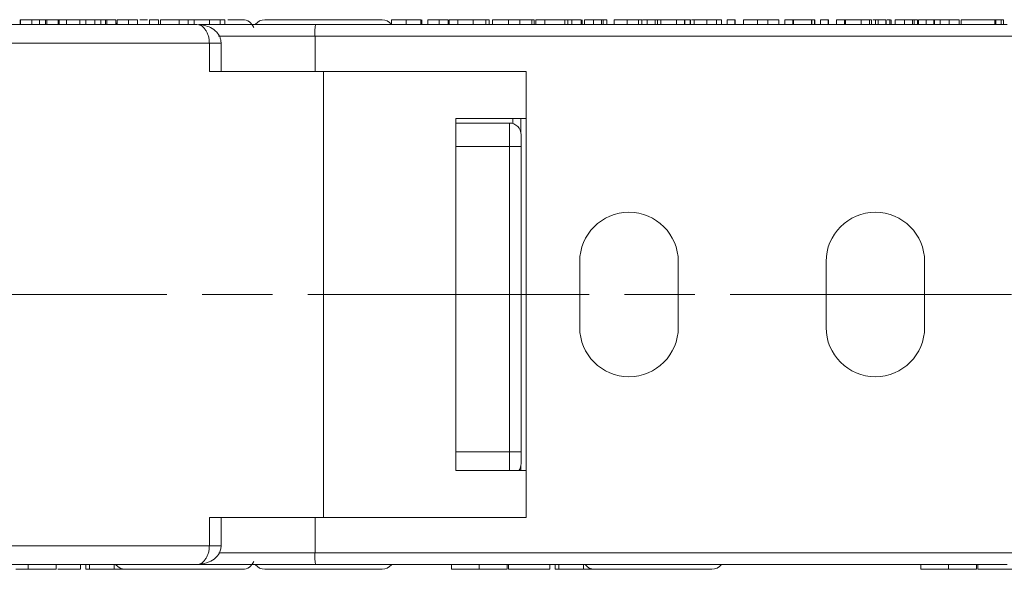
# Model space of a CAD drawing. Header units: millimetres. Extents: x 3075 to 3577, y -362 to -10.
# Tile 4 of 30: x 3302 to 3344, y -265 to -242. Entities that reach past the tile are written whole.
import ezdxf

# ---------------------------------------------------------------- set-up
doc = ezdxf.new("R2010")
doc.units = ezdxf.units.MM
doc.linetypes.add('ACAD_ISO08W100', pattern=[36, 24, -3, 6, -3])
doc.linetypes.add('CENTER', pattern=[0.6, 0.375, -0.075, 0.075, -0.075])
doc.layers.add('中心线', color=1, linetype='CENTER', lineweight=25)

msp = doc.modelspace()

# ---------------------------------------------------------------- linework, layer by layer
at = {"color": 7, "linetype": 'Continuous', "lineweight": 15}
for p, q in [((3302.311, -241.776), (3302.311, -241.576)), ((3302.332, -241.576), (3302.311, -241.576)), ((3302.332, -241.776), (3302.332, -241.576)), ((3302.813, -241.576), (3302.332, -241.576)), ((3302.813, -241.776), (3302.813, -241.576)), ((3303.285, -241.576), (3302.907, -241.576)), ((3303.131, -241.776), (3303.131, -241.576)), ((3303.389, -241.776), (3303.389, -241.576)), ((3303.454, -241.776), (3303.454, -241.576)), ((3303.454, -241.576), (3303.935, -241.576)), ((3303.976, -241.576), (3303.935, -241.576)), ((3303.935, -241.776), (3303.935, -241.576)), ((3303.976, -241.576), (3304.285, -241.576)), ((3303.976, -241.576), (3303.976, -241.776)), ((3304.285, -241.776), (3304.285, -241.576)), ((3305.103, -241.576), (3304.675, -241.576)), ((3304.848, -241.776), (3304.848, -241.576)), ((3305.103, -241.776), (3305.103, -241.576)), ((3305.488, -241.576), (3305.103, -241.576)), ((3305.488, -241.776), (3305.488, -241.576)), ((3305.759, -241.576), (3305.693, -241.576)), ((3305.743, -241.776), (3305.743, -241.576)), ((3305.949, -241.776), (3305.949, -241.576)), ((3306.001, -241.776), (3306.001, -241.576)), ((3306.385, -241.576), (3306.001, -241.576)), ((3306.385, -241.776), (3306.385, -241.576)), ((3306.442, -241.776), (3306.442, -241.576)), ((3306.836, -241.576), (3306.79, -241.576)), ((3306.929, -241.776), (3306.929, -241.576)), ((3306.929, -241.576), (3307.313, -241.576)), ((3307.313, -241.776), (3307.313, -241.576)), ((3308.21, -241.576), (3307.825, -241.576)), ((3307.825, -241.776), (3307.825, -241.576)), ((3308.21, -241.576), (3308.21, -241.776)), ((3308.285, -241.776), (3308.285, -241.576)), ((3309.08, -241.576), (3308.285, -241.576)), ((3309.08, -241.776), (3309.08, -241.576)), ((3309.465, -241.576), (3309.08, -241.576)), ((3309.465, -241.576), (3309.465, -241.776)), ((3309.721, -241.576), (3309.465, -241.576)), ((3309.721, -241.776), (3309.721, -241.576)), ((3310.374, -241.776), (3310.374, -241.576)), ((3310.83, -241.776), (3310.83, -241.576)), ((3311.028, -241.776), (3311.028, -241.576)), ((3318.141, -241.776), (3318.141, -241.576)), ((3318.759, -241.776), (3318.759, -241.576)), ((3319.379, -241.776), (3319.379, -241.576)), ((3319.401, -241.576), (3319.379, -241.576)), ((3319.423, -241.776), (3319.423, -241.576)), ((3319.678, -241.776), (3319.678, -241.576)), ((3320.165, -241.776), (3320.165, -241.576)), ((3320.165, -241.576), (3320.55, -241.576)), ((3320.55, -241.776), (3320.55, -241.576)), ((3320.592, -241.776), (3320.592, -241.576)), ((3320.959, -241.776), (3320.959, -241.576)), ((3321.427, -241.576), (3321.364, -241.576)), ((3321.614, -241.576), (3321.614, -241.776)), ((3322.151, -241.776), (3322.151, -241.576)), ((3322.292, -241.776), (3322.292, -241.576)), ((3322.445, -241.576), (3322.445, -241.776)), ((3322.445, -241.576), (3323.122, -241.576)), ((3323.122, -241.776), (3323.122, -241.576)), ((3324.051, -241.576), (3323.469, -241.576)), ((3323.607, -241.776), (3323.607, -241.576)), ((3324.211, -241.576), (3324.051, -241.576)), ((3324.112, -241.776), (3324.112, -241.576)), ((3324.211, -241.776), (3324.211, -241.576)), ((3324.675, -241.576), (3324.29, -241.576)), ((3324.29, -241.776), (3324.29, -241.576)), ((3324.675, -241.576), (3324.675, -241.776)), ((3325.521, -241.576), (3324.675, -241.576)), ((3325.521, -241.776), (3325.521, -241.576)), ((3325.649, -241.576), (3325.521, -241.576)), ((3325.649, -241.776), (3325.649, -241.576)), ((3325.827, -241.576), (3325.649, -241.576)), ((3325.827, -241.776), (3325.827, -241.576)), ((3326.212, -241.576), (3325.827, -241.576)), ((3326.212, -241.576), (3326.212, -241.776)), ((3326.258, -241.776), (3326.258, -241.576)), ((3326.356, -241.576), (3326.356, -241.776)), ((3326.751, -241.576), (3326.751, -241.776)), ((3327.084, -241.576), (3326.751, -241.576)), ((3327.084, -241.576), (3327.084, -241.776)), ((3327.158, -241.576), (3327.084, -241.576)), ((3327.158, -241.576), (3327.158, -241.776)), ((3327.158, -241.576), (3327.313, -241.576)), ((3327.313, -241.776), (3327.313, -241.576)), ((3327.618, -241.576), (3327.618, -241.776)), ((3328.174, -241.576), (3328.174, -241.776)), ((3328.658, -241.776), (3328.658, -241.576)), ((3328.8, -241.776), (3328.8, -241.576)), ((3328.8, -241.576), (3328.8, -241.776)), ((3329.032, -241.576), (3328.839, -241.576)), ((3329.032, -241.576), (3329.032, -241.776)), ((3329.365, -241.576), (3329.032, -241.576)), ((3329.365, -241.576), (3329.365, -241.776)), ((3329.379, -241.576), (3329.365, -241.576)), ((3329.379, -241.776), (3329.379, -241.576)), ((3329.465, -241.576), (3329.379, -241.576)), ((3329.465, -241.576), (3329.465, -241.776)), ((3329.61, -241.576), (3329.465, -241.576)), ((3329.61, -241.576), (3329.61, -241.776)), ((3330.287, -241.576), (3329.61, -241.576)), ((3330.287, -241.576), (3330.287, -241.776)), ((3330.62, -241.576), (3330.287, -241.576)), ((3330.62, -241.576), (3330.62, -241.776)), ((3330.635, -241.576), (3330.62, -241.576)), ((3330.635, -241.776), (3330.635, -241.576)), ((3330.866, -241.576), (3330.635, -241.576)), ((3330.866, -241.576), (3330.866, -241.776)), ((3330.878, -241.576), (3330.866, -241.576)), ((3330.878, -241.576), (3330.878, -241.776)), ((3331.028, -241.776), (3331.028, -241.576)), ((3331.038, -241.576), (3331.038, -241.776)), ((3331.58, -241.576), (3331.58, -241.776)), ((3331.99, -241.576), (3331.99, -241.776)), ((3332.194, -241.576), (3332.194, -241.776)), ((3332.196, -241.776), (3332.196, -241.576)), ((3332.439, -241.576), (3332.439, -241.776)), ((3332.773, -241.576), (3332.439, -241.576)), ((3332.773, -241.576), (3332.773, -241.776)), ((3332.787, -241.576), (3332.773, -241.576)), ((3332.787, -241.776), (3332.787, -241.576)), ((3333.131, -241.576), (3333.131, -241.776)), ((3333.131, -241.576), (3333.735, -241.576)), ((3333.735, -241.776), (3333.735, -241.576)), ((3334.168, -241.576), (3334.168, -241.776)), ((3334.639, -241.776), (3334.639, -241.576)), ((3334.639, -241.576), (3334.639, -241.776)), ((3334.899, -241.576), (3334.899, -241.776)), ((3335.232, -241.576), (3334.899, -241.576)), ((3335.232, -241.576), (3335.232, -241.776)), ((3335.264, -241.576), (3335.232, -241.576)), ((3335.264, -241.776), (3335.264, -241.576)), ((3336.032, -241.576), (3335.264, -241.576)), ((3336.032, -241.576), (3336.032, -241.776)), ((3336.045, -241.576), (3336.032, -241.576)), ((3336.045, -241.576), (3336.045, -241.776)), ((3336.165, -241.576), (3336.045, -241.576)), ((3336.165, -241.576), (3336.165, -241.776)), ((3336.178, -241.576), (3336.165, -241.576)), ((3336.178, -241.576), (3336.178, -241.776)), ((3336.411, -241.576), (3336.411, -241.776)), ((3336.744, -241.576), (3336.411, -241.576)), ((3336.744, -241.576), (3336.744, -241.776)), ((3336.758, -241.576), (3336.744, -241.576)), ((3336.758, -241.776), (3336.758, -241.576)), ((3337.103, -241.576), (3337.103, -241.776)), ((3337.436, -241.576), (3337.103, -241.576)), ((3337.436, -241.576), (3337.436, -241.776)), ((3337.485, -241.576), (3337.436, -241.576)), ((3337.485, -241.776), (3337.485, -241.576)), ((3338.152, -241.576), (3337.485, -241.576)), ((3338.152, -241.576), (3338.152, -241.776)), ((3338.512, -241.576), (3338.152, -241.576)), ((3338.512, -241.576), (3338.512, -241.776)), ((3338.586, -241.576), (3338.512, -241.576)), ((3338.586, -241.576), (3338.586, -241.776)), ((3338.759, -241.576), (3338.653, -241.576)), ((3338.759, -241.776), (3338.759, -241.576)), ((3338.871, -241.576), (3338.759, -241.576)), ((3338.871, -241.576), (3338.871, -241.776)), ((3339.204, -241.576), (3338.871, -241.576)), ((3339.204, -241.576), (3339.204, -241.776)), ((3339.218, -241.576), (3339.204, -241.576)), ((3339.218, -241.776), (3339.218, -241.576)), ((3339.379, -241.776), (3339.379, -241.576)), ((3339.401, -241.576), (3339.379, -241.576)), ((3339.423, -241.776), (3339.423, -241.576)), ((3339.604, -241.576), (3339.604, -241.776)), ((3339.998, -241.576), (3339.998, -241.776)), ((3340.332, -241.576), (3339.998, -241.576)), ((3340.332, -241.576), (3340.332, -241.776)), ((3340.405, -241.576), (3340.332, -241.576)), ((3340.405, -241.576), (3340.405, -241.776)), ((3340.405, -241.576), (3340.55, -241.576)), ((3340.55, -241.776), (3340.55, -241.576)), ((3340.592, -241.776), (3340.592, -241.576)), ((3340.921, -241.576), (3340.921, -241.776)), ((3340.921, -241.576), (3341.254, -241.576)), ((3341.254, -241.576), (3341.254, -241.776)), ((3341.254, -241.576), (3341.281, -241.576)), ((3341.281, -241.776), (3341.281, -241.576)), ((3341.52, -241.576), (3341.281, -241.576)), ((3341.52, -241.576), (3341.52, -241.776)), ((3341.902, -241.576), (3341.902, -241.776)), ((3342.33, -241.776), (3342.33, -241.576)), ((3342.33, -241.576), (3342.33, -241.776)), ((3342.407, -241.576), (3342.407, -241.776)), ((3343.842, -241.576), (3342.407, -241.576)), ((3343.842, -241.576), (3343.842, -241.776)), ((3343.854, -241.576), (3343.842, -241.576)), ((3343.854, -241.776), (3343.854, -241.576)), ((3343.878, -241.576), (3343.854, -241.576)), ((3343.878, -241.576), (3343.878, -241.776)), ((3343.89, -241.576), (3343.878, -241.576)), ((3343.89, -241.576), (3343.89, -241.776)), ((3344.051, -241.576), (3343.89, -241.576)), ((3344.211, -241.576), (3344.051, -241.576)), ((3344.112, -241.776), (3344.112, -241.576)), ((3344.211, -241.776), (3344.211, -241.576)), ((3309.842, -241.776), (3295.236, -241.776)), ((3309.921, -241.799), (3309.842, -241.776)), ((3344.374, -241.776), (3314.895, -241.776)), ((3314.876, -242.276), (3310.758, -242.276)), ((3314.876, -243.776), (3314.876, -242.276)), ((3314.876, -242.276), (3344.856, -242.276)), ((3295.236, -242.576), (3310.374, -242.576)), ((3310.374, -242.576), (3310.374, -243.776)), ((3310.874, -242.576), (3310.374, -242.576)), ((3310.874, -243.776), (3310.874, -242.576)), ((3310.374, -243.776), (3315.056, -243.776)), ((3323.87, -243.776), (3315.056, -243.776)), ((3315.236, -243.776), (3315.236, -253.276)), ((3323.87, -253.276), (3323.87, -243.776)), ((3323.87, -245.776), (3320.881, -245.776)), ((3320.881, -253.276), (3320.881, -245.776)), ((3323.307, -245.776), (3323.307, -245.998)), ((3323.646, -246.356), (3323.646, -245.776)), ((3323.16, -245.976), (3320.881, -245.976)), ((3323.16, -246.976), (3323.16, -245.976)), ((3320.881, -246.976), (3323.16, -246.976)), ((3323.66, -246.976), (3323.16, -246.976)), ((3323.16, -246.976), (3323.16, -253.276)), ((3323.66, -253.276), (3323.66, -246.976)), ((3326.156, -251.876), (3326.156, -254.676)), ((3330.356, -254.676), (3330.356, -251.876)), ((3336.656, -251.876), (3336.656, -254.676)), ((3340.856, -254.676), (3340.856, -251.876)), ((3315.236, -253.276), (3315.236, -262.776)), ((3320.881, -260.776), (3320.881, -253.276)), ((3323.16, -253.276), (3323.16, -259.976)), ((3323.66, -259.976), (3323.66, -253.276)), ((3323.87, -262.776), (3323.87, -253.276)), ((3323.16, -259.976), (3320.881, -259.976)), ((3323.16, -259.976), (3323.66, -259.976)), ((3323.16, -260.776), (3323.16, -259.976)), ((3320.881, -260.776), (3323.87, -260.776)), ((3323.646, -260.776), (3323.646, -260.596)), ((3315.056, -262.776), (3310.374, -262.776)), ((3310.374, -262.776), (3310.374, -263.976)), ((3310.874, -263.976), (3310.874, -262.776)), ((3314.876, -264.276), (3314.876, -262.776)), ((3315.056, -262.776), (3323.87, -262.776)), ((3310.374, -263.976), (3295.236, -263.976)), ((3310.374, -263.976), (3310.874, -263.976)), ((3310.78, -264.276), (3314.876, -264.276)), ((3344.856, -264.276), (3314.876, -264.276)), ((3295.236, -264.776), (3309.842, -264.776)), ((3302.649, -264.776), (3302.649, -264.976)), ((3303.839, -264.776), (3303.839, -264.976)), ((3303.917, -264.976), (3304.884, -264.976)), ((3304.884, -264.776), (3304.884, -264.976)), ((3305.106, -264.776), (3305.106, -264.976)), ((3305.106, -264.976), (3305.267, -264.976)), ((3305.267, -264.776), (3305.267, -264.976)), ((3305.267, -264.976), (3306.324, -264.976)), ((3306.324, -264.976), (3306.324, -264.776)), ((3306.324, -264.976), (3306.805, -264.976)), ((3314.895, -264.776), (3344.374, -264.776)), ((3320.688, -264.776), (3320.688, -264.976)), ((3321.87, -264.976), (3321.87, -264.776)), ((3323.06, -264.776), (3323.06, -264.976)), ((3323.121, -264.976), (3323.121, -264.776)), ((3323.121, -264.976), (3324.884, -264.976)), ((3324.884, -264.776), (3324.884, -264.976)), ((3325.106, -264.776), (3325.106, -264.976)), ((3325.106, -264.976), (3325.267, -264.976)), ((3325.267, -264.776), (3325.267, -264.976)), ((3325.267, -264.976), (3326.324, -264.976)), ((3326.324, -264.976), (3326.324, -264.776)), ((3326.324, -264.976), (3326.805, -264.976)), ((3340.688, -264.776), (3340.688, -264.976)), ((3341.87, -264.976), (3341.87, -264.776)), ((3343.06, -264.776), (3343.06, -264.976)), ((3343.121, -264.976), (3343.121, -264.776)), ((3343.121, -264.976), (3344.884, -264.976))]:
    msp.add_line(p, q, dxfattribs=at)
at = {"color": 7, "linetype": 'Continuous', "lineweight": 15, "flags": 128}
msp.add_lwpolyline([(3306.442, -241.717), (3306.437, -241.722), (3306.394, -241.771)], dxfattribs=at)
at = {"color": 7, "linetype": 'Continuous', "lineweight": 15}
for centre, radius, start, end in [((3311.79, -242.076), 0.5, 18.9207, 90), ((3312.736, -242.076), 0.5, 90, 142.4694), ((3317.736, -242.076), 0.5, 37.7178, 90), ((3318.274, -242.151), 3.401, 173.666, 182.1037), ((3323.16, -246.476), 0.5, 360, 90), ((3328.256, -251.876), 2.1, 0, 180), ((3338.756, -251.876), 2.1, 0, 180), ((3328.256, -254.676), 2.1, 180, 0), ((3338.756, -254.676), 2.1, 180, 0), ((3323.16, -260.476), 0.5, 323.1301, 360), ((3318.274, -264.401), 3.401, 177.8963, 186.334), ((3311.79, -264.476), 0.5, 270, 341.0793), ((3306.79, -264.476), 0.5, 217.7178, 270), ((3312.736, -264.476), 0.5, 217.7178, 270), ((3317.736, -264.476), 0.5, 270, 322.4694), ((3326.79, -264.476), 0.5, 216.8699, 270), ((3331.79, -264.476), 0.5, 270, 322.4694)]:
    msp.add_arc(centre, radius, start, end, dxfattribs=at)
for points, knots in [([(3302.813, -241.576), (3302.815, -241.576), (3302.818, -241.576), (3302.84, -241.576), (3302.909, -241.576), (3302.986, -241.576), (3303.064, -241.576), (3303.117, -241.576), (3303.131, -241.576)], [0, 0, 0, 0, 0.272224, 0.546623, 0.659126, 0.771081, 0.934792, 1, 1, 1, 1]), ([(3303.131, -241.576), (3303.152, -241.576), (3303.193, -241.576), (3303.248, -241.576), (3303.294, -241.576), (3303.331, -241.576), (3303.363, -241.576), (3303.38, -241.576), (3303.389, -241.576)], [0, 0, 0, 0, 0.199415, 0.404779, 0.549305, 0.697938, 0.847272, 1, 1, 1, 1]), ([(3303.389, -241.576), (3303.399, -241.576), (3303.419, -241.576), (3303.433, -241.576), (3303.442, -241.576), (3303.448, -241.576), (3303.452, -241.576), (3303.453, -241.576), (3303.454, -241.576)], [0, 0, 0, 0, 0.2052876, 0.4164731, 0.5617174, 0.70725, 0.8535415, 1, 1, 1, 1]), ([(3303.935, -241.576), (3303.937, -241.576), (3303.955, -241.576), (3303.966, -241.576), (3303.976, -241.576)], [0, 0, 0, 0, 0.100262, 1, 1, 1, 1]), ([(3304.285, -241.576), (3304.313, -241.576), (3304.376, -241.576), (3304.573, -241.576), (3304.747, -241.576), (3304.848, -241.576)], [0, 0, 0, 0, 0.258114, 0.568753, 1, 1, 1, 1]), ([(3305.743, -241.576), (3305.709, -241.576), (3305.654, -241.576), (3305.583, -241.576), (3305.535, -241.576), (3305.49, -241.576), (3305.489, -241.576), (3305.488, -241.576)], [0, 0, 0, 0, 0.184762, 0.299719, 0.415222, 0.547977, 1, 1, 1, 1]), ([(3305.949, -241.576), (3305.94, -241.576), (3305.923, -241.576), (3305.89, -241.576), (3305.851, -241.576), (3305.813, -241.576), (3305.776, -241.576), (3305.754, -241.576), (3305.743, -241.576)], [0, 0, 0, 0, 0.183139, 0.371304, 0.547074, 0.729826, 0.863864, 1, 1, 1, 1]), ([(3306.001, -241.576), (3306, -241.576), (3305.998, -241.576), (3305.993, -241.576), (3305.987, -241.576), (3305.979, -241.576), (3305.968, -241.576), (3305.955, -241.576), (3305.949, -241.576)], [0, 0, 0, 0, 0.19154, 0.383375, 0.534789, 0.686736, 0.842076, 1, 1, 1, 1]), ([(3306.442, -241.576), (3306.503, -241.576), (3306.624, -241.576), (3306.788, -241.576), (3306.882, -241.576), (3306.929, -241.576)], [0, 0, 0, 0, 0.340777, 0.666506, 1, 1, 1, 1]), ([(3307.732, -241.576), (3307.659, -241.576), (3307.535, -241.576), (3307.443, -241.576), (3307.406, -241.576)], [0, 0, 0, 0, 0.595524, 1, 1, 1, 1]), ([(3310.374, -241.576), (3310.306, -241.576), (3310.176, -241.576), (3310.003, -241.576), (3309.867, -241.576), (3309.732, -241.576), (3309.725, -241.576), (3309.72, -241.576)], [0, 0, 0, 0, 0.147573, 0.284708, 0.42143, 0.569087, 1, 1, 1, 1]), ([(3310.83, -241.576), (3310.808, -241.576), (3310.763, -241.576), (3310.68, -241.576), (3310.59, -241.576), (3310.507, -241.576), (3310.435, -241.576), (3310.394, -241.576), (3310.374, -241.576)], [0, 0, 0, 0, 0.193766, 0.39358, 0.576637, 0.765409, 0.88229, 1, 1, 1, 1]), ([(3311.028, -241.576), (3311.027, -241.576), (3311.024, -241.576), (3311.004, -241.576), (3310.974, -241.576), (3310.942, -241.576), (3310.897, -241.576), (3310.852, -241.576), (3310.83, -241.576)], [0, 0, 0, 0, 0.236152, 0.473855, 0.601652, 0.730266, 0.863502, 1, 1, 1, 1]), ([(3311.79, -241.576), (3311.755, -241.576), (3311.701, -241.576), (3311.426, -241.576), (3311.239, -241.576), (3311.164, -241.576)], [0, 0, 0, 0, 0.5237507, 0.808868, 1, 1, 1, 1]), ([(3317.736, -241.576), (3317.703, -241.576), (3317.651, -241.576), (3317.339, -241.576), (3317.016, -241.576), (3316.619, -241.576), (3316.036, -241.576), (3315.236, -241.576), (3314.436, -241.576), (3313.854, -241.576), (3313.456, -241.576), (3313.133, -241.576), (3312.822, -241.576), (3312.77, -241.576), (3312.736, -241.576)], [0, 0, 0, 0, 0.119721, 0.184895, 0.25, 0.315174, 0.380279, 0.5, 0.619721, 0.684895, 0.75, 0.815174, 0.880279, 1, 1, 1, 1]), ([(3318.759, -241.576), (3318.658, -241.576), (3318.5, -241.576), (3318.319, -241.576), (3318.206, -241.576), (3318.149, -241.576), (3318.143, -241.576), (3318.141, -241.576)], [0, 0, 0, 0, 0.288996, 0.450693, 0.612382, 0.824011, 1, 1, 1, 1]), ([(3319.379, -241.576), (3319.351, -241.576), (3319.296, -241.576), (3319.142, -241.576), (3318.956, -241.576), (3318.827, -241.576), (3318.759, -241.576)], [0, 0, 0, 0, 0.254384, 0.503489, 0.74052, 1, 1, 1, 1]), ([(3319.678, -241.576), (3319.74, -241.576), (3319.86, -241.576), (3320.025, -241.576), (3320.118, -241.576), (3320.165, -241.576)], [0, 0, 0, 0, 0.340777, 0.666506, 1, 1, 1, 1]), ([(3321.01, -241.576), (3320.96, -241.576), (3320.842, -241.576), (3320.7, -241.576), (3320.605, -241.576), (3320.596, -241.576), (3320.592, -241.576)], [0, 0, 0, 0, 0.1784934, 0.4138134, 0.6871296, 1, 1, 1, 1]), ([(3321.614, -241.576), (3321.52, -241.576), (3321.359, -241.576), (3321.164, -241.576), (3321.037, -241.576), (3320.979, -241.576), (3320.964, -241.576), (3320.959, -241.576)], [0, 0, 0, 0, 0.284938, 0.489037, 0.692754, 0.904788, 1, 1, 1, 1]), ([(3322.151, -241.576), (3322.124, -241.576), (3322.071, -241.576), (3321.972, -241.576), (3321.86, -241.576), (3321.76, -241.576), (3321.677, -241.576), (3321.635, -241.576), (3321.614, -241.576)], [0, 0, 0, 0, 0.198178, 0.402258, 0.594941, 0.795362, 0.897384, 1, 1, 1, 1]), ([(3322.292, -241.576), (3322.292, -241.576), (3322.291, -241.576), (3322.283, -241.576), (3322.269, -241.576), (3322.247, -241.576), (3322.211, -241.576), (3322.171, -241.576), (3322.151, -241.576)], [0, 0, 0, 0, 0.142815, 0.286331, 0.415095, 0.544797, 0.769652, 1, 1, 1, 1]), ([(3323.122, -241.576), (3323.156, -241.576), (3323.222, -241.576), (3323.336, -241.576), (3323.441, -241.576), (3323.536, -241.576), (3323.583, -241.576), (3323.607, -241.576)], [0, 0, 0, 0, 0.2061597, 0.4123253, 0.7060368, 0.8529783, 1, 1, 1, 1]), ([(3323.607, -241.576), (3323.674, -241.576), (3323.797, -241.576), (3323.947, -241.576), (3324.049, -241.576), (3324.104, -241.576), (3324.11, -241.576), (3324.112, -241.576)], [0, 0, 0, 0, 0.24221, 0.444968, 0.647176, 0.869019, 1, 1, 1, 1]), ([(3326.739, -241.576), (3326.712, -241.576), (3326.645, -241.576), (3326.516, -241.576), (3326.41, -241.576), (3326.356, -241.576)], [0, 0, 0, 0, 0.244902, 0.618009, 1, 1, 1, 1]), ([(3328.174, -241.576), (3328.107, -241.576), (3327.983, -241.576), (3327.828, -241.576), (3327.715, -241.576), (3327.641, -241.576), (3327.625, -241.576), (3327.618, -241.576)], [0, 0, 0, 0, 0.219903, 0.401483, 0.582484, 0.790929, 1, 1, 1, 1]), ([(3328.658, -241.576), (3328.638, -241.576), (3328.596, -241.576), (3328.523, -241.576), (3328.443, -241.576), (3328.359, -241.576), (3328.268, -241.576), (3328.206, -241.576), (3328.174, -241.576)], [0, 0, 0, 0, 0.177376, 0.35832, 0.511584, 0.66939, 0.832541, 1, 1, 1, 1]), ([(3328.8, -241.576), (3328.798, -241.576), (3328.795, -241.576), (3328.783, -241.576), (3328.767, -241.576), (3328.743, -241.576), (3328.71, -241.576), (3328.675, -241.576), (3328.658, -241.576)], [0, 0, 0, 0, 0.164091, 0.329194, 0.461325, 0.594454, 0.795732, 1, 1, 1, 1]), ([(3331.028, -241.576), (3331.027, -241.576), (3331.024, -241.576), (3331.004, -241.576), (3330.974, -241.576), (3330.95, -241.576), (3330.928, -241.576), (3330.922, -241.576)], [0, 0, 0, 0, 0.3016507, 0.6052828, 0.7685249, 0.9328107, 1, 1, 1, 1]), ([(3331.58, -241.576), (3331.512, -241.576), (3331.382, -241.576), (3331.232, -241.576), (3331.113, -241.576), (3331.046, -241.576), (3331.047, -241.576), (3331.047, -241.576)], [0, 0, 0, 0, 0.172171, 0.3289, 0.468245, 0.701669, 1, 1, 1, 1]), ([(3331.99, -241.576), (3331.969, -241.576), (3331.926, -241.576), (3331.848, -241.576), (3331.764, -241.576), (3331.69, -241.576), (3331.629, -241.576), (3331.596, -241.576), (3331.58, -241.576)], [0, 0, 0, 0, 0.2065585, 0.420423, 0.6036233, 0.7939578, 0.8966075, 1, 1, 1, 1]), ([(3332.194, -241.576), (3332.191, -241.576), (3332.184, -241.576), (3332.16, -241.576), (3332.128, -241.576), (3332.096, -241.576), (3332.053, -241.576), (3332.011, -241.576), (3331.99, -241.576)], [0, 0, 0, 0, 0.238371, 0.477819, 0.605218, 0.733311, 0.865299, 1, 1, 1, 1]), ([(3334.168, -241.576), (3334.132, -241.576), (3334.06, -241.576), (3333.952, -241.576), (3333.843, -241.576), (3333.771, -241.576), (3333.735, -241.576)], [0, 0, 0, 0, 0.2495612, 0.4994931, 0.7497412, 1, 1, 1, 1]), ([(3334.639, -241.576), (3334.63, -241.576), (3334.613, -241.576), (3334.521, -241.576), (3334.395, -241.576), (3334.272, -241.576), (3334.194, -241.576), (3334.168, -241.576)], [0, 0, 0, 0, 0.254708, 0.509114, 0.703741, 0.899049, 1, 1, 1, 1]), ([(3339.379, -241.576), (3339.355, -241.576), (3339.326, -241.576), (3339.264, -241.576), (3339.254, -241.576)], [0, 0, 0, 0, 0.8415146, 1, 1, 1, 1]), ([(3339.998, -241.576), (3339.968, -241.576), (3339.896, -241.576), (3339.763, -241.576), (3339.657, -241.576), (3339.604, -241.576)], [0, 0, 0, 0, 0.271297, 0.631362, 1, 1, 1, 1]), ([(3340.959, -241.576), (3340.926, -241.576), (3340.827, -241.576), (3340.701, -241.576), (3340.605, -241.576), (3340.596, -241.576), (3340.592, -241.576)], [0, 0, 0, 0, 0.123656, 0.374684, 0.666245, 1, 1, 1, 1]), ([(3341.902, -241.576), (3341.886, -241.576), (3341.853, -241.576), (3341.803, -241.576), (3341.753, -241.576), (3341.689, -241.576), (3341.612, -241.576), (3341.551, -241.576), (3341.52, -241.576)], [0, 0, 0, 0, 0.1306689, 0.2616352, 0.3923112, 0.5231243, 0.7614614, 1, 1, 1, 1]), ([(3342.33, -241.576), (3342.322, -241.576), (3342.307, -241.576), (3342.198, -241.576), (3342.06, -241.576), (3341.95, -241.576), (3341.902, -241.576)], [0, 0, 0, 0, 0.321413, 0.564125, 0.808245, 1, 1, 1, 1]), ([(3343.925, -241.576), (3343.93, -241.576), (3343.982, -241.576), (3344.047, -241.576), (3344.105, -241.576), (3344.11, -241.576), (3344.112, -241.576)], [0, 0, 0, 0, 0.0379426, 0.3884363, 0.772965, 1, 1, 1, 1]), ([(3310.874, -242.576), (3310.871, -242.527), (3310.865, -242.433), (3310.807, -242.27), (3310.676, -242.073), (3310.443, -241.909), (3310.169, -241.814), (3310.002, -241.795), (3309.92, -241.786)], [0, 0, 0, 0, 0.106339, 0.205587, 0.370736, 0.610536, 0.810607, 1, 1, 1, 1]), ([(3310.374, -242.576), (3310.372, -242.519), (3310.366, -242.403), (3310.327, -242.245), (3310.269, -242.101), (3310.172, -241.946), (3310.051, -241.825), (3309.955, -241.806), (3309.921, -241.799)], [0, 0, 0, 0, 0.137753, 0.281646, 0.414794, 0.562708, 0.843201, 1, 1, 1, 1]), ([(3314.895, -241.776), (3314.333, -241.776), (3313.175, -241.776), (3311.475, -241.776), (3310.45, -241.776), (3309.934, -241.776)], [0, 0, 0, 0, 0.31897, 0.657045, 1, 1, 1, 1]), ([(3323.66, -246.976), (3323.66, -246.913), (3323.66, -246.816), (3323.66, -246.7), (3323.66, -246.62), (3323.66, -246.555), (3323.66, -246.493), (3323.66, -246.483), (3323.66, -246.476)], [0, 0, 0, 0, 0.239443, 0.369379, 0.5, 0.629936, 0.760557, 1, 1, 1, 1]), ([(3323.66, -260.476), (3323.66, -260.469), (3323.66, -260.459), (3323.66, -260.397), (3323.66, -260.332), (3323.66, -260.252), (3323.66, -260.136), (3323.66, -260.039), (3323.66, -259.976)], [0, 0, 0, 0, 0.239443, 0.369379, 0.5, 0.629936, 0.760557, 1, 1, 1, 1]), ([(3309.842, -264.776), (3309.903, -264.766), (3310.025, -264.745), (3310.172, -264.607), (3310.269, -264.45), (3310.327, -264.307), (3310.366, -264.148), (3310.372, -264.033), (3310.374, -263.976)], [0, 0, 0, 0, 0.2479947, 0.4981508, 0.6300332, 0.7488149, 0.8771295, 1, 1, 1, 1]), ([(3309.92, -264.766), (3310.072, -264.745), (3310.328, -264.709), (3310.629, -264.521), (3310.782, -264.33), (3310.86, -264.149), (3310.869, -264.036), (3310.874, -263.976)], [0, 0, 0, 0, 0.3433275, 0.579163, 0.7536703, 0.8688042, 1, 1, 1, 1]), ([(3302.122, -264.976), (3302.153, -264.976), (3302.215, -264.976), (3302.308, -264.976), (3302.395, -264.976), (3302.479, -264.976), (3302.564, -264.976), (3302.621, -264.976), (3302.649, -264.976)], [0, 0, 0, 0, 0.185429, 0.37219, 0.527708, 0.683877, 0.841678, 1, 1, 1, 1]), ([(3302.649, -264.976), (3302.784, -264.976), (3303.056, -264.976), (3303.412, -264.976), (3303.664, -264.976), (3303.816, -264.976), (3303.83, -264.976), (3303.839, -264.976)], [0, 0, 0, 0, 0.203933, 0.41017, 0.593215, 0.773531, 1, 1, 1, 1]), ([(3306.79, -264.976), (3306.824, -264.976), (3306.876, -264.976), (3307.187, -264.976), (3307.51, -264.976), (3307.908, -264.976), (3308.49, -264.976), (3309.29, -264.976), (3310.09, -264.976), (3310.673, -264.976), (3311.071, -264.976), (3311.394, -264.976), (3311.705, -264.976), (3311.757, -264.976), (3311.79, -264.976)], [0, 0, 0, 0, 0.119721, 0.184895, 0.25, 0.315174, 0.380279, 0.5, 0.619721, 0.684895, 0.75, 0.815174, 0.880279, 1, 1, 1, 1]), ([(3309.892, -264.776), (3310.151, -264.776), (3310.67, -264.776), (3311.767, -264.776), (3313.173, -264.776), (3314.332, -264.776), (3314.895, -264.776)], [0, 0, 0, 0, 0.174561, 0.349221, 0.684072, 1, 1, 1, 1]), ([(3312.736, -264.976), (3312.77, -264.976), (3312.822, -264.976), (3313.133, -264.976), (3313.456, -264.976), (3313.854, -264.976), (3314.436, -264.976), (3315.236, -264.976), (3316.036, -264.976), (3316.619, -264.976), (3317.017, -264.976), (3317.34, -264.976), (3317.651, -264.976), (3317.703, -264.976), (3317.736, -264.976)], [0, 0, 0, 0, 0.119721, 0.184895, 0.25, 0.315174, 0.380279, 0.5, 0.619721, 0.684895, 0.75, 0.815174, 0.880279, 1, 1, 1, 1]), ([(3320.688, -264.976), (3320.694, -264.976), (3320.708, -264.976), (3320.861, -264.976), (3321.135, -264.976), (3321.491, -264.976), (3321.739, -264.976), (3321.87, -264.976)], [0, 0, 0, 0, 0.204609, 0.411109, 0.621842, 0.801311, 1, 1, 1, 1]), ([(3321.87, -264.976), (3322.005, -264.976), (3322.277, -264.976), (3322.632, -264.976), (3322.882, -264.976), (3323.036, -264.976), (3323.051, -264.976), (3323.06, -264.976)], [0, 0, 0, 0, 0.205416, 0.413489, 0.592452, 0.772931, 1, 1, 1, 1]), ([(3326.79, -264.976), (3326.824, -264.976), (3326.876, -264.976), (3327.187, -264.976), (3327.51, -264.976), (3327.908, -264.976), (3328.49, -264.976), (3329.29, -264.976), (3330.09, -264.976), (3330.673, -264.976), (3331.071, -264.976), (3331.394, -264.976), (3331.705, -264.976), (3331.757, -264.976), (3331.79, -264.976)], [0, 0, 0, 0, 0.119721, 0.184895, 0.25, 0.315174, 0.380279, 0.5, 0.619721, 0.684895, 0.75, 0.815174, 0.880279, 1, 1, 1, 1]), ([(3340.688, -264.976), (3340.694, -264.976), (3340.708, -264.976), (3340.861, -264.976), (3341.135, -264.976), (3341.491, -264.976), (3341.739, -264.976), (3341.87, -264.976)], [0, 0, 0, 0, 0.204609, 0.411109, 0.621842, 0.801311, 1, 1, 1, 1]), ([(3341.87, -264.976), (3342.005, -264.976), (3342.277, -264.976), (3342.632, -264.976), (3342.882, -264.976), (3343.036, -264.976), (3343.051, -264.976), (3343.06, -264.976)], [0, 0, 0, 0, 0.205416, 0.413489, 0.592452, 0.772931, 1, 1, 1, 1])]:
    msp.add_open_spline(points, degree=3, knots=knots, dxfattribs=at)
at = {"layer": '中心线', "linetype": 'ACAD_ISO08W100', "lineweight": 13, "ltscale": 0.5}
msp.add_line((3506.564, -253.276), (3242.723, -253.276), dxfattribs=at)

doc.saveas('drawing.dxf')
